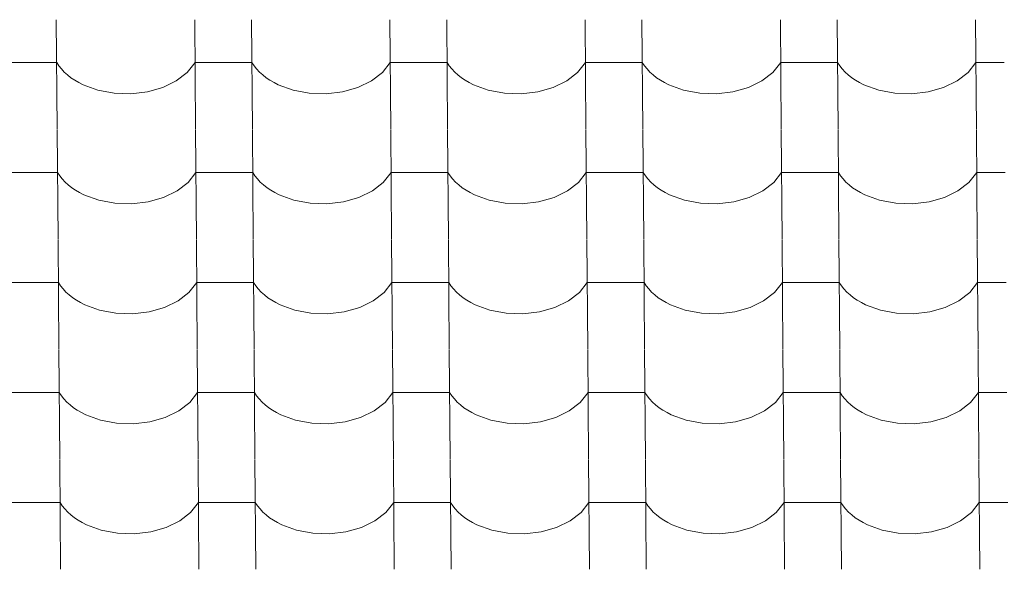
# Model space of a CAD drawing. Header units: millimetres. Extents: x -27785 to 104762, y -947 to 11132.
# Tile 128 of 146: x -4724 to -3892, y 9457 to 9921. Entities that reach past the tile are written whole.
import ezdxf

# ---------------------------------------------------------------- set-up
doc = ezdxf.new("R2010")
doc.units = ezdxf.units.MM
doc.header["$MEASUREMENT"] = 0
doc.layers.add('POHLED JIŽNÍ_1_Bourané_Výplně - Povrchové', color=7, linetype='Continuous')
doc.layers.add('POHLED JIŽNÍ_1_Konstrukce - nosné', color=7, linetype='Continuous')

# ---------------------------------------------------------------- blocks, each defined once
blk = doc.blocks.new('*X2', base_point=(-29303.7, -27473.93))
at = {"layer": 'POHLED JIŽNÍ_1_Bourané_Výplně - Povrchové', "color": 7, "linetype": 'Continuous', "lineweight": 13}
for p, q in [((-4693.51, 9921.39), (-4692.78, 9828.71)), ((-4576.54, 9921.39), (-4575.82, 9828.71)), ((-4528.51, 9921.39), (-4527.79, 9828.71)), ((-4411.55, 9921.39), (-4410.83, 9828.71)), ((-4363.51, 9921.39), (-4362.79, 9828.71)), ((-4246.55, 9921.39), (-4245.83, 9828.71)), ((-4198.52, 9921.39), (-4197.8, 9828.71)), ((-4081.56, 9921.39), (-4080.83, 9828.71)), ((-4033.52, 9921.39), (-4032.8, 9828.71)), ((-3916.56, 9921.39), (-3915.84, 9828.71)), ((-4717.24, 9885.23), (-4741.26, 9885.23)), ((-4693.22, 9885.23), (-4717.24, 9885.23)), ((-4693.22, 9885.23), (-4691.38, 9882.44)), ((-4691.38, 9882.44), (-4689.24, 9879.74)), ((-4689.24, 9879.74), (-4686.81, 9877.15)), ((-4582.86, 9876.84), (-4576.26, 9885.23)), ((-4552.24, 9885.23), (-4576.26, 9885.23)), ((-4528.23, 9885.23), (-4552.24, 9885.23)), ((-4528.23, 9885.23), (-4526.38, 9882.44)), ((-4526.38, 9882.44), (-4524.24, 9879.74)), ((-4524.24, 9879.74), (-4521.81, 9877.15)), ((-4417.87, 9876.84), (-4411.27, 9885.23)), ((-4387.25, 9885.23), (-4411.27, 9885.23)), ((-4363.23, 9885.23), (-4387.25, 9885.23)), ((-4363.23, 9885.23), (-4361.39, 9882.44)), ((-4361.39, 9882.44), (-4359.24, 9879.74)), ((-4359.24, 9879.74), (-4356.82, 9877.15)), ((-4252.87, 9876.84), (-4246.27, 9885.23)), ((-4222.25, 9885.23), (-4246.27, 9885.23)), ((-4198.24, 9885.23), (-4222.25, 9885.23)), ((-4198.24, 9885.23), (-4196.39, 9882.44)), ((-4196.39, 9882.44), (-4194.25, 9879.74)), ((-4194.25, 9879.74), (-4191.82, 9877.15)), ((-4087.88, 9876.84), (-4081.27, 9885.23)), ((-4057.26, 9885.23), (-4081.27, 9885.23)), ((-4033.24, 9885.23), (-4057.26, 9885.23)), ((-4033.24, 9885.23), (-4031.39, 9882.44)), ((-4031.39, 9882.44), (-4029.25, 9879.74)), ((-4029.25, 9879.74), (-4026.82, 9877.15)), ((-3922.88, 9876.84), (-3916.28, 9885.23)), ((-3892.26, 9885.23), (-3916.28, 9885.23)), ((-4686.81, 9877.15), (-4684.11, 9874.69)), ((-4684.11, 9874.69), (-4681.15, 9872.36)), ((-4681.15, 9872.36), (-4677.95, 9870.18)), ((-4677.95, 9870.18), (-4674.52, 9868.17)), ((-4592.12, 9869.67), (-4582.86, 9876.84)), ((-4521.81, 9877.15), (-4519.11, 9874.69)), ((-4519.11, 9874.69), (-4516.15, 9872.36)), ((-4516.15, 9872.36), (-4512.95, 9870.18)), ((-4512.95, 9870.18), (-4509.52, 9868.17)), ((-4427.12, 9869.67), (-4417.87, 9876.84)), ((-4356.82, 9877.15), (-4354.12, 9874.69)), ((-4354.12, 9874.69), (-4351.16, 9872.36)), ((-4351.16, 9872.36), (-4347.96, 9870.18)), ((-4347.96, 9870.18), (-4344.53, 9868.17)), ((-4262.13, 9869.67), (-4252.87, 9876.84)), ((-4191.82, 9877.15), (-4189.12, 9874.69)), ((-4189.12, 9874.69), (-4186.16, 9872.36)), ((-4186.16, 9872.36), (-4182.96, 9870.18)), ((-4182.96, 9870.18), (-4179.53, 9868.17)), ((-4097.13, 9869.67), (-4087.88, 9876.84)), ((-4026.82, 9877.15), (-4024.12, 9874.69)), ((-4024.12, 9874.69), (-4021.17, 9872.36)), ((-4021.17, 9872.36), (-4017.96, 9870.18)), ((-4017.96, 9870.18), (-4014.54, 9868.17)), ((-3932.13, 9869.67), (-3922.88, 9876.84)), ((-4674.52, 9868.17), (-4670.88, 9866.32)), ((-4670.88, 9866.32), (-4658.41, 9861.75)), ((-4616.58, 9860.36), (-4603.55, 9864.08)), ((-4603.55, 9864.08), (-4592.12, 9869.67)), ((-4509.52, 9868.17), (-4505.89, 9866.32)), ((-4505.89, 9866.32), (-4493.41, 9861.75)), ((-4451.59, 9860.36), (-4438.56, 9864.08)), ((-4438.56, 9864.08), (-4427.12, 9869.67)), ((-4344.53, 9868.17), (-4340.89, 9866.32)), ((-4340.89, 9866.32), (-4328.41, 9861.75)), ((-4286.59, 9860.36), (-4273.56, 9864.08)), ((-4273.56, 9864.08), (-4262.13, 9869.67)), ((-4179.53, 9868.17), (-4175.9, 9866.32)), ((-4175.9, 9866.32), (-4163.42, 9861.75)), ((-4121.59, 9860.36), (-4108.56, 9864.08)), ((-4108.56, 9864.08), (-4097.13, 9869.67)), ((-4014.54, 9868.17), (-4010.9, 9866.32)), ((-4010.9, 9866.32), (-3998.42, 9861.75)), ((-3956.6, 9860.36), (-3943.57, 9864.08)), ((-3943.57, 9864.08), (-3932.13, 9869.67)), ((-4658.41, 9861.75), (-4644.73, 9859.16)), ((-4644.73, 9859.16), (-4630.54, 9858.69)), ((-4630.54, 9858.69), (-4616.58, 9860.36)), ((-4493.41, 9861.75), (-4479.73, 9859.16)), ((-4479.73, 9859.16), (-4465.55, 9858.69)), ((-4465.55, 9858.69), (-4451.59, 9860.36)), ((-4328.41, 9861.75), (-4314.73, 9859.16)), ((-4314.73, 9859.16), (-4300.55, 9858.69)), ((-4300.55, 9858.69), (-4286.59, 9860.36)), ((-4163.42, 9861.75), (-4149.74, 9859.16)), ((-4149.74, 9859.16), (-4135.56, 9858.69)), ((-4135.56, 9858.69), (-4121.59, 9860.36)), ((-3998.42, 9861.75), (-3984.74, 9859.16)), ((-3984.74, 9859.16), (-3970.56, 9858.69)), ((-3970.56, 9858.69), (-3956.6, 9860.36)), ((-4692.78, 9828.38), (-4692.06, 9735.7)), ((-4575.82, 9828.38), (-4575.1, 9735.7)), ((-4527.79, 9828.38), (-4527.06, 9735.7)), ((-4410.82, 9828.38), (-4410.1, 9735.7)), ((-4362.79, 9828.38), (-4362.07, 9735.7)), ((-4245.83, 9828.38), (-4245.11, 9735.7)), ((-4197.79, 9828.38), (-4197.07, 9735.7)), ((-4080.83, 9828.38), (-4080.11, 9735.7)), ((-4032.8, 9828.38), (-4032.08, 9735.7)), ((-3915.84, 9828.38), (-3915.11, 9735.7)), ((-4716.52, 9792.22), (-4740.53, 9792.22)), ((-4692.5, 9792.22), (-4716.52, 9792.22)), ((-4692.5, 9792.22), (-4690.65, 9789.43)), ((-4690.65, 9789.43), (-4688.51, 9786.73)), ((-4582.14, 9783.83), (-4575.54, 9792.22)), ((-4551.52, 9792.22), (-4575.54, 9792.22)), ((-4527.5, 9792.22), (-4551.52, 9792.22)), ((-4527.5, 9792.22), (-4525.66, 9789.43)), ((-4525.66, 9789.43), (-4523.52, 9786.73)), ((-4417.15, 9783.83), (-4410.54, 9792.22)), ((-4386.53, 9792.22), (-4410.54, 9792.22)), ((-4362.51, 9792.22), (-4386.53, 9792.22)), ((-4362.51, 9792.22), (-4360.66, 9789.43)), ((-4360.66, 9789.43), (-4358.52, 9786.73)), ((-4252.15, 9783.83), (-4245.55, 9792.22)), ((-4221.53, 9792.22), (-4245.55, 9792.22)), ((-4197.51, 9792.22), (-4221.53, 9792.22)), ((-4197.51, 9792.22), (-4195.67, 9789.43)), ((-4195.67, 9789.43), (-4193.52, 9786.73)), ((-4087.15, 9783.83), (-4080.55, 9792.22)), ((-4056.53, 9792.22), (-4080.55, 9792.22)), ((-4032.52, 9792.22), (-4056.53, 9792.22)), ((-4032.52, 9792.22), (-4030.67, 9789.43)), ((-4030.67, 9789.43), (-4028.53, 9786.73)), ((-3922.16, 9783.83), (-3915.55, 9792.22)), ((-3891.54, 9792.22), (-3915.55, 9792.22)), ((-4688.51, 9786.73), (-4686.08, 9784.14)), ((-4686.08, 9784.14), (-4683.38, 9781.68)), ((-4683.38, 9781.68), (-4680.43, 9779.35)), ((-4680.43, 9779.35), (-4677.22, 9777.18)), ((-4591.39, 9776.66), (-4582.14, 9783.83)), ((-4523.52, 9786.73), (-4521.09, 9784.14)), ((-4521.09, 9784.14), (-4518.39, 9781.68)), ((-4518.39, 9781.68), (-4515.43, 9779.35)), ((-4515.43, 9779.35), (-4512.23, 9777.18)), ((-4426.4, 9776.66), (-4417.15, 9783.83)), ((-4358.52, 9786.73), (-4356.09, 9784.14)), ((-4356.09, 9784.14), (-4353.39, 9781.68)), ((-4353.39, 9781.68), (-4350.43, 9779.35)), ((-4350.43, 9779.35), (-4347.23, 9777.18)), ((-4261.4, 9776.66), (-4252.15, 9783.83)), ((-4193.52, 9786.73), (-4191.1, 9784.14)), ((-4191.1, 9784.14), (-4188.4, 9781.68)), ((-4188.4, 9781.68), (-4185.44, 9779.35)), ((-4185.44, 9779.35), (-4182.24, 9777.18)), ((-4096.41, 9776.66), (-4087.15, 9783.83)), ((-4028.53, 9786.73), (-4026.1, 9784.14)), ((-4026.1, 9784.14), (-4023.4, 9781.68)), ((-4023.4, 9781.68), (-4020.44, 9779.35)), ((-4020.44, 9779.35), (-4017.24, 9777.18)), ((-3931.41, 9776.66), (-3922.16, 9783.83)), ((-4677.22, 9777.18), (-4673.8, 9775.16)), ((-4673.8, 9775.16), (-4670.16, 9773.31)), ((-4670.16, 9773.31), (-4657.68, 9768.74)), ((-4615.86, 9767.35), (-4602.83, 9771.07)), ((-4602.83, 9771.07), (-4591.39, 9776.66)), ((-4512.23, 9777.18), (-4508.8, 9775.16)), ((-4508.8, 9775.16), (-4505.16, 9773.31)), ((-4505.16, 9773.31), (-4492.69, 9768.74)), ((-4450.86, 9767.35), (-4437.83, 9771.07)), ((-4437.83, 9771.07), (-4426.4, 9776.66)), ((-4347.23, 9777.18), (-4343.8, 9775.16)), ((-4343.8, 9775.16), (-4340.17, 9773.31)), ((-4340.17, 9773.31), (-4327.69, 9768.74)), ((-4285.87, 9767.35), (-4272.84, 9771.07)), ((-4272.84, 9771.07), (-4261.4, 9776.66)), ((-4182.24, 9777.18), (-4178.81, 9775.16)), ((-4178.81, 9775.16), (-4175.17, 9773.31)), ((-4175.17, 9773.31), (-4162.69, 9768.74)), ((-4120.87, 9767.35), (-4107.84, 9771.07)), ((-4107.84, 9771.07), (-4096.41, 9776.66)), ((-4017.24, 9777.18), (-4013.81, 9775.16)), ((-4013.81, 9775.16), (-4010.18, 9773.31)), ((-4010.18, 9773.31), (-3997.7, 9768.74)), ((-3955.87, 9767.35), (-3942.84, 9771.07)), ((-3942.84, 9771.07), (-3931.41, 9776.66)), ((-4657.68, 9768.74), (-4644, 9766.15)), ((-4644, 9766.15), (-4629.82, 9765.68)), ((-4629.82, 9765.68), (-4615.86, 9767.35)), ((-4492.69, 9768.74), (-4479.01, 9766.15)), ((-4479.01, 9766.15), (-4464.82, 9765.68)), ((-4464.82, 9765.68), (-4450.86, 9767.35)), ((-4327.69, 9768.74), (-4314.01, 9766.15)), ((-4314.01, 9766.15), (-4299.83, 9765.68)), ((-4299.83, 9765.68), (-4285.87, 9767.35)), ((-4162.69, 9768.74), (-4149.01, 9766.15)), ((-4149.01, 9766.15), (-4134.83, 9765.68)), ((-4134.83, 9765.68), (-4120.87, 9767.35)), ((-3997.7, 9768.74), (-3984.02, 9766.15)), ((-3984.02, 9766.15), (-3969.84, 9765.68)), ((-3969.84, 9765.68), (-3955.87, 9767.35)), ((-4692.06, 9735.37), (-4691.34, 9642.69)), ((-4575.1, 9735.37), (-4574.37, 9642.69)), ((-4527.06, 9735.37), (-4526.34, 9642.69)), ((-4410.1, 9735.37), (-4409.38, 9642.69)), ((-4362.07, 9735.37), (-4361.34, 9642.69)), ((-4245.1, 9735.37), (-4244.38, 9642.69)), ((-4197.07, 9735.37), (-4196.35, 9642.69)), ((-4080.11, 9735.37), (-4079.39, 9642.69)), ((-4032.07, 9735.37), (-4031.35, 9642.69)), ((-3915.11, 9735.37), (-3914.39, 9642.69)), ((-4715.79, 9699.21), (-4739.81, 9699.21)), ((-4691.78, 9699.21), (-4715.79, 9699.21)), ((-4691.78, 9699.21), (-4689.93, 9696.42)), ((-4689.93, 9696.42), (-4687.79, 9693.72)), ((-4581.42, 9690.83), (-4574.81, 9699.21)), ((-4550.8, 9699.21), (-4574.81, 9699.21)), ((-4526.78, 9699.21), (-4550.8, 9699.21)), ((-4526.78, 9699.21), (-4524.93, 9696.42)), ((-4524.93, 9696.42), (-4522.79, 9693.72)), ((-4416.42, 9690.83), (-4409.82, 9699.21)), ((-4385.8, 9699.21), (-4409.82, 9699.21)), ((-4361.78, 9699.21), (-4385.8, 9699.21)), ((-4361.78, 9699.21), (-4359.94, 9696.42)), ((-4359.94, 9696.42), (-4357.8, 9693.72)), ((-4251.43, 9690.83), (-4244.82, 9699.21)), ((-4220.81, 9699.21), (-4244.82, 9699.21)), ((-4196.79, 9699.21), (-4220.81, 9699.21)), ((-4196.79, 9699.21), (-4194.94, 9696.42)), ((-4194.94, 9696.42), (-4192.8, 9693.72)), ((-4086.43, 9690.83), (-4079.83, 9699.21)), ((-4055.81, 9699.21), (-4079.83, 9699.21)), ((-4031.79, 9699.21), (-4055.81, 9699.21)), ((-4031.79, 9699.21), (-4029.95, 9696.42)), ((-4029.95, 9696.42), (-4027.8, 9693.72)), ((-3921.43, 9690.83), (-3914.83, 9699.21)), ((-3890.81, 9699.21), (-3914.83, 9699.21)), ((-4687.79, 9693.72), (-4685.36, 9691.14)), ((-4685.36, 9691.14), (-4682.66, 9688.67)), ((-4682.66, 9688.67), (-4679.7, 9686.34)), ((-4590.67, 9683.65), (-4581.42, 9690.83)), ((-4522.79, 9693.72), (-4520.36, 9691.14)), ((-4520.36, 9691.14), (-4517.66, 9688.67)), ((-4517.66, 9688.67), (-4514.71, 9686.34)), ((-4425.68, 9683.65), (-4416.42, 9690.83)), ((-4357.8, 9693.72), (-4355.37, 9691.14)), ((-4355.37, 9691.14), (-4352.67, 9688.67)), ((-4352.67, 9688.67), (-4349.71, 9686.34)), ((-4260.68, 9683.65), (-4251.43, 9690.83)), ((-4192.8, 9693.72), (-4190.37, 9691.14)), ((-4190.37, 9691.14), (-4187.67, 9688.67)), ((-4187.67, 9688.67), (-4184.71, 9686.34)), ((-4095.68, 9683.65), (-4086.43, 9690.83)), ((-4027.8, 9693.72), (-4025.38, 9691.14)), ((-4025.38, 9691.14), (-4022.68, 9688.67)), ((-4022.68, 9688.67), (-4019.72, 9686.34)), ((-3930.69, 9683.65), (-3921.43, 9690.83)), ((-4679.7, 9686.34), (-4676.5, 9684.17)), ((-4676.5, 9684.17), (-4673.07, 9682.15)), ((-4673.07, 9682.15), (-4669.44, 9680.3)), ((-4669.44, 9680.3), (-4656.96, 9675.73)), ((-4602.1, 9678.06), (-4590.67, 9683.65)), ((-4514.71, 9686.34), (-4511.5, 9684.17)), ((-4511.5, 9684.17), (-4508.08, 9682.15)), ((-4508.08, 9682.15), (-4504.44, 9680.3)), ((-4504.44, 9680.3), (-4491.96, 9675.73)), ((-4437.11, 9678.06), (-4425.68, 9683.65)), ((-4349.71, 9686.34), (-4346.51, 9684.17)), ((-4346.51, 9684.17), (-4343.08, 9682.15)), ((-4343.08, 9682.15), (-4339.45, 9680.3)), ((-4339.45, 9680.3), (-4326.97, 9675.73)), ((-4272.11, 9678.06), (-4260.68, 9683.65)), ((-4184.71, 9686.34), (-4181.51, 9684.17)), ((-4181.51, 9684.17), (-4178.08, 9682.15)), ((-4178.08, 9682.15), (-4174.45, 9680.3)), ((-4174.45, 9680.3), (-4161.97, 9675.73)), ((-4107.12, 9678.06), (-4095.68, 9683.65)), ((-4019.72, 9686.34), (-4016.52, 9684.17)), ((-4016.52, 9684.17), (-4013.09, 9682.15)), ((-4013.09, 9682.15), (-4009.45, 9680.3)), ((-4009.45, 9680.3), (-3996.97, 9675.73)), ((-3942.12, 9678.06), (-3930.69, 9683.65)), ((-4656.96, 9675.73), (-4643.28, 9673.14)), ((-4643.28, 9673.14), (-4629.1, 9672.67)), ((-4629.1, 9672.67), (-4615.13, 9674.34)), ((-4615.13, 9674.34), (-4602.1, 9678.06)), ((-4491.96, 9675.73), (-4478.28, 9673.14)), ((-4478.28, 9673.14), (-4464.1, 9672.67)), ((-4464.1, 9672.67), (-4450.14, 9674.34)), ((-4450.14, 9674.34), (-4437.11, 9678.06)), ((-4326.97, 9675.73), (-4313.29, 9673.14)), ((-4313.29, 9673.14), (-4299.1, 9672.67)), ((-4299.1, 9672.67), (-4285.14, 9674.34)), ((-4285.14, 9674.34), (-4272.11, 9678.06)), ((-4161.97, 9675.73), (-4148.29, 9673.14)), ((-4148.29, 9673.14), (-4134.11, 9672.67)), ((-4134.11, 9672.67), (-4120.15, 9674.34)), ((-4120.15, 9674.34), (-4107.12, 9678.06)), ((-3996.97, 9675.73), (-3983.29, 9673.14)), ((-3983.29, 9673.14), (-3969.11, 9672.67)), ((-3969.11, 9672.67), (-3955.15, 9674.34)), ((-3955.15, 9674.34), (-3942.12, 9678.06)), ((-4691.33, 9642.36), (-4690.61, 9549.68)), ((-4574.37, 9642.36), (-4573.65, 9549.68)), ((-4526.34, 9642.36), (-4525.62, 9549.68)), ((-4409.38, 9642.36), (-4408.66, 9549.68)), ((-4361.34, 9642.36), (-4360.62, 9549.68)), ((-4244.38, 9642.36), (-4243.66, 9549.68)), ((-4196.35, 9642.36), (-4195.63, 9549.68)), ((-4079.38, 9642.36), (-4078.66, 9549.68)), ((-4031.35, 9642.36), (-4030.63, 9549.68)), ((-3914.39, 9642.36), (-3913.67, 9549.68)), ((-4715.07, 9606.2), (-4739.09, 9606.2)), ((-4691.05, 9606.2), (-4715.07, 9606.2)), ((-4691.05, 9606.2), (-4689.21, 9603.41)), ((-4580.69, 9597.82), (-4574.09, 9606.2)), ((-4550.07, 9606.2), (-4574.09, 9606.2)), ((-4526.06, 9606.2), (-4550.07, 9606.2)), ((-4526.06, 9606.2), (-4524.21, 9603.41)), ((-4415.7, 9597.82), (-4409.1, 9606.2)), ((-4385.08, 9606.2), (-4409.1, 9606.2)), ((-4361.06, 9606.2), (-4385.08, 9606.2)), ((-4361.06, 9606.2), (-4359.22, 9603.41)), ((-4250.7, 9597.82), (-4244.1, 9606.2)), ((-4220.08, 9606.2), (-4244.1, 9606.2)), ((-4196.07, 9606.2), (-4220.08, 9606.2)), ((-4196.07, 9606.2), (-4194.22, 9603.41)), ((-4085.71, 9597.82), (-4079.1, 9606.2)), ((-4055.09, 9606.2), (-4079.1, 9606.2)), ((-4031.07, 9606.2), (-4055.09, 9606.2)), ((-4031.07, 9606.2), (-4029.22, 9603.41)), ((-3920.71, 9597.82), (-3914.11, 9606.2)), ((-3890.09, 9606.2), (-3914.11, 9606.2)), ((-4689.21, 9603.41), (-4687.06, 9600.71)), ((-4687.06, 9600.71), (-4684.64, 9598.13)), ((-4684.64, 9598.13), (-4681.94, 9595.66)), ((-4681.94, 9595.66), (-4678.98, 9593.34)), ((-4589.95, 9590.65), (-4580.69, 9597.82)), ((-4524.21, 9603.41), (-4522.07, 9600.71)), ((-4522.07, 9600.71), (-4519.64, 9598.13)), ((-4519.64, 9598.13), (-4516.94, 9595.66)), ((-4516.94, 9595.66), (-4513.98, 9593.34)), ((-4424.95, 9590.65), (-4415.7, 9597.82)), ((-4359.22, 9603.41), (-4357.07, 9600.71)), ((-4357.07, 9600.71), (-4354.65, 9598.13)), ((-4354.65, 9598.13), (-4351.95, 9595.66)), ((-4351.95, 9595.66), (-4348.99, 9593.34)), ((-4259.96, 9590.65), (-4250.7, 9597.82)), ((-4194.22, 9603.41), (-4192.08, 9600.71)), ((-4192.08, 9600.71), (-4189.65, 9598.13)), ((-4189.65, 9598.13), (-4186.95, 9595.66)), ((-4186.95, 9595.66), (-4183.99, 9593.34)), ((-4094.96, 9590.65), (-4085.71, 9597.82)), ((-4029.22, 9603.41), (-4027.08, 9600.71)), ((-4027.08, 9600.71), (-4024.65, 9598.13)), ((-4024.65, 9598.13), (-4021.95, 9595.66)), ((-4021.95, 9595.66), (-4018.99, 9593.34)), ((-3929.96, 9590.65), (-3920.71, 9597.82)), ((-4678.98, 9593.34), (-4675.78, 9591.16)), ((-4675.78, 9591.16), (-4672.35, 9589.14)), ((-4672.35, 9589.14), (-4668.71, 9587.29)), ((-4668.71, 9587.29), (-4656.23, 9582.72)), ((-4601.38, 9585.05), (-4589.95, 9590.65)), ((-4513.98, 9593.34), (-4510.78, 9591.16)), ((-4510.78, 9591.16), (-4507.35, 9589.14)), ((-4507.35, 9589.14), (-4503.72, 9587.29)), ((-4503.72, 9587.29), (-4491.24, 9582.72)), ((-4436.39, 9585.05), (-4424.95, 9590.65)), ((-4348.99, 9593.34), (-4345.78, 9591.16)), ((-4345.78, 9591.16), (-4342.36, 9589.14)), ((-4342.36, 9589.14), (-4338.72, 9587.29)), ((-4338.72, 9587.29), (-4326.24, 9582.72)), ((-4271.39, 9585.05), (-4259.96, 9590.65)), ((-4183.99, 9593.34), (-4180.79, 9591.16)), ((-4180.79, 9591.16), (-4177.36, 9589.14)), ((-4177.36, 9589.14), (-4173.73, 9587.29)), ((-4173.73, 9587.29), (-4161.25, 9582.72)), ((-4106.39, 9585.05), (-4094.96, 9590.65)), ((-4018.99, 9593.34), (-4015.79, 9591.16)), ((-4015.79, 9591.16), (-4012.37, 9589.14)), ((-4012.37, 9589.14), (-4008.73, 9587.29)), ((-4008.73, 9587.29), (-3996.25, 9582.72)), ((-3941.4, 9585.05), (-3929.96, 9590.65)), ((-4656.23, 9582.72), (-4642.56, 9580.13)), ((-4642.56, 9580.13), (-4628.37, 9579.66)), ((-4628.37, 9579.66), (-4614.41, 9581.33)), ((-4614.41, 9581.33), (-4601.38, 9585.05)), ((-4491.24, 9582.72), (-4477.56, 9580.13)), ((-4477.56, 9580.13), (-4463.38, 9579.66)), ((-4463.38, 9579.66), (-4449.41, 9581.33)), ((-4449.41, 9581.33), (-4436.39, 9585.05)), ((-4326.24, 9582.72), (-4312.56, 9580.13)), ((-4312.56, 9580.13), (-4298.38, 9579.66)), ((-4298.38, 9579.66), (-4284.42, 9581.33)), ((-4284.42, 9581.33), (-4271.39, 9585.05)), ((-4161.25, 9582.72), (-4147.57, 9580.13)), ((-4147.57, 9580.13), (-4133.39, 9579.66)), ((-4133.39, 9579.66), (-4119.42, 9581.33)), ((-4119.42, 9581.33), (-4106.39, 9585.05)), ((-3996.25, 9582.72), (-3982.57, 9580.13)), ((-3982.57, 9580.13), (-3968.39, 9579.66)), ((-3968.39, 9579.66), (-3954.43, 9581.33)), ((-3954.43, 9581.33), (-3941.4, 9585.05)), ((-4690.61, 9549.35), (-4689.89, 9456.68)), ((-4573.65, 9549.35), (-4572.93, 9456.68)), ((-4525.61, 9549.35), (-4524.89, 9456.68)), ((-4408.65, 9549.35), (-4407.93, 9456.68)), ((-4360.62, 9549.35), (-4359.9, 9456.68)), ((-4243.66, 9549.35), (-4242.94, 9456.68)), ((-4195.62, 9549.35), (-4194.9, 9456.68)), ((-4078.66, 9549.35), (-4077.94, 9456.68)), ((-4030.63, 9549.35), (-4029.91, 9456.68)), ((-3913.66, 9549.35), (-3912.94, 9456.68)), ((-4714.35, 9513.19), (-4738.36, 9513.19)), ((-4690.33, 9513.19), (-4714.35, 9513.19)), ((-4690.33, 9513.19), (-4688.48, 9510.4)), ((-4579.97, 9504.81), (-4573.37, 9513.19)), ((-4549.35, 9513.19), (-4573.37, 9513.19)), ((-4525.33, 9513.19), (-4549.35, 9513.19)), ((-4525.33, 9513.19), (-4523.49, 9510.4)), ((-4414.97, 9504.81), (-4408.37, 9513.19)), ((-4384.35, 9513.19), (-4408.37, 9513.19)), ((-4360.34, 9513.19), (-4384.35, 9513.19)), ((-4360.34, 9513.19), (-4358.49, 9510.4)), ((-4249.98, 9504.81), (-4243.38, 9513.19)), ((-4219.36, 9513.19), (-4243.38, 9513.19)), ((-4195.34, 9513.19), (-4219.36, 9513.19)), ((-4195.34, 9513.19), (-4193.5, 9510.4)), ((-4084.98, 9504.81), (-4078.38, 9513.19)), ((-4054.36, 9513.19), (-4078.38, 9513.19)), ((-4030.35, 9513.19), (-4054.36, 9513.19)), ((-4030.35, 9513.19), (-4028.5, 9510.4)), ((-3919.99, 9504.81), (-3913.38, 9513.19)), ((-3889.37, 9513.19), (-3913.38, 9513.19)), ((-4688.48, 9510.4), (-4686.34, 9507.7)), ((-4686.34, 9507.7), (-4683.91, 9505.12)), ((-4683.91, 9505.12), (-4681.21, 9502.65)), ((-4589.22, 9497.64), (-4579.97, 9504.81)), ((-4523.49, 9510.4), (-4521.35, 9507.7)), ((-4521.35, 9507.7), (-4518.92, 9505.12)), ((-4518.92, 9505.12), (-4516.22, 9502.65)), ((-4424.23, 9497.64), (-4414.97, 9504.81)), ((-4358.49, 9510.4), (-4356.35, 9507.7)), ((-4356.35, 9507.7), (-4353.92, 9505.12)), ((-4353.92, 9505.12), (-4351.22, 9502.65)), ((-4259.23, 9497.64), (-4249.98, 9504.81)), ((-4193.5, 9510.4), (-4191.35, 9507.7)), ((-4191.35, 9507.7), (-4188.93, 9505.12)), ((-4188.93, 9505.12), (-4186.23, 9502.65)), ((-4094.24, 9497.64), (-4084.98, 9504.81)), ((-4028.5, 9510.4), (-4026.36, 9507.7)), ((-4026.36, 9507.7), (-4023.93, 9505.12)), ((-4023.93, 9505.12), (-4021.23, 9502.65)), ((-3929.24, 9497.64), (-3919.99, 9504.81)), ((-4681.21, 9502.65), (-4678.25, 9500.33)), ((-4678.25, 9500.33), (-4675.05, 9498.15)), ((-4675.05, 9498.15), (-4671.63, 9496.13)), ((-4671.63, 9496.13), (-4667.99, 9494.28)), ((-4600.66, 9492.05), (-4589.22, 9497.64)), ((-4516.22, 9502.65), (-4513.26, 9500.33)), ((-4513.26, 9500.33), (-4510.06, 9498.15)), ((-4510.06, 9498.15), (-4506.63, 9496.13)), ((-4506.63, 9496.13), (-4502.99, 9494.28)), ((-4435.66, 9492.05), (-4424.23, 9497.64)), ((-4351.22, 9502.65), (-4348.26, 9500.33)), ((-4348.26, 9500.33), (-4345.06, 9498.15)), ((-4345.06, 9498.15), (-4341.63, 9496.13)), ((-4341.63, 9496.13), (-4338, 9494.28)), ((-4270.67, 9492.05), (-4259.23, 9497.64)), ((-4186.23, 9502.65), (-4183.27, 9500.33)), ((-4183.27, 9500.33), (-4180.07, 9498.15)), ((-4180.07, 9498.15), (-4176.64, 9496.13)), ((-4176.64, 9496.13), (-4173, 9494.28)), ((-4105.67, 9492.05), (-4094.24, 9497.64)), ((-4021.23, 9502.65), (-4018.27, 9500.33)), ((-4018.27, 9500.33), (-4015.07, 9498.15)), ((-4015.07, 9498.15), (-4011.64, 9496.13)), ((-4011.64, 9496.13), (-4008.01, 9494.28)), ((-3940.67, 9492.05), (-3929.24, 9497.64)), ((-4667.99, 9494.28), (-4655.51, 9489.71)), ((-4655.51, 9489.71), (-4641.83, 9487.12)), ((-4627.65, 9486.65), (-4613.69, 9488.32)), ((-4613.69, 9488.32), (-4600.66, 9492.05)), ((-4502.99, 9494.28), (-4490.51, 9489.71)), ((-4490.51, 9489.71), (-4476.84, 9487.12)), ((-4462.65, 9486.65), (-4448.69, 9488.32)), ((-4448.69, 9488.32), (-4435.66, 9492.05)), ((-4338, 9494.28), (-4325.52, 9489.71)), ((-4325.52, 9489.71), (-4311.84, 9487.12)), ((-4297.66, 9486.65), (-4283.7, 9488.32)), ((-4283.7, 9488.32), (-4270.67, 9492.05)), ((-4173, 9494.28), (-4160.52, 9489.71)), ((-4160.52, 9489.71), (-4146.84, 9487.12)), ((-4132.66, 9486.65), (-4118.7, 9488.32)), ((-4118.7, 9488.32), (-4105.67, 9492.05)), ((-4008.01, 9494.28), (-3995.53, 9489.71)), ((-3995.53, 9489.71), (-3981.85, 9487.12)), ((-3967.67, 9486.65), (-3953.7, 9488.32)), ((-3953.7, 9488.32), (-3940.67, 9492.05)), ((-4641.83, 9487.12), (-4627.65, 9486.65)), ((-4476.84, 9487.12), (-4462.65, 9486.65)), ((-4311.84, 9487.12), (-4297.66, 9486.65)), ((-4146.84, 9487.12), (-4132.66, 9486.65)), ((-3981.85, 9487.12), (-3967.67, 9486.65))]:
    blk.add_line(p, q, dxfattribs=at)

msp = doc.modelspace()

# ---------------------------------------------------------------- block references
at = {"layer": 'POHLED JIŽNÍ_1_Konstrukce - nosné', "color": 9, "linetype": 'Continuous', "lineweight": 13}
msp.add_blockref('*X2', (-29303.7, -27473.93), dxfattribs=at)

doc.saveas('drawing.dxf')
